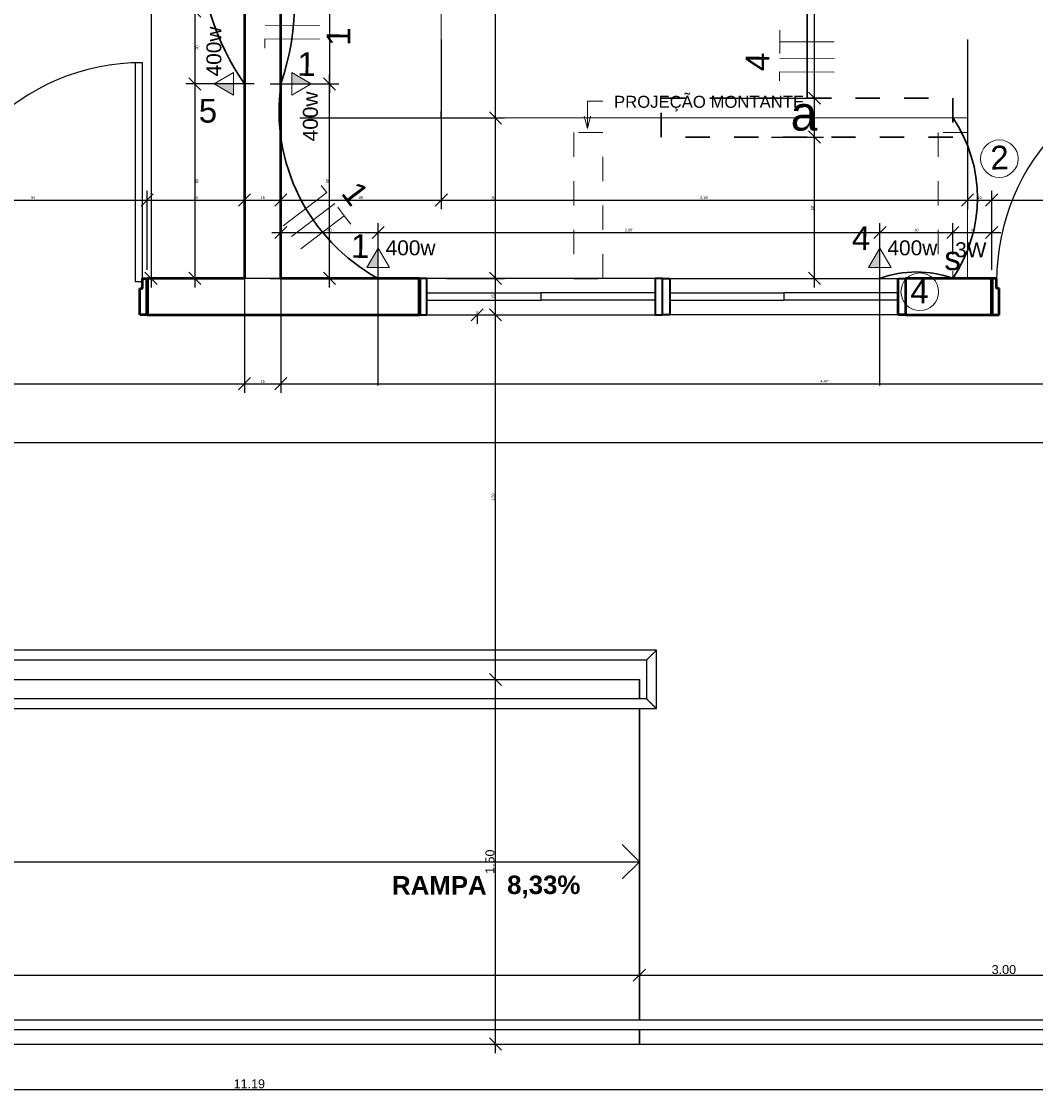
# Model space of a CAD drawing. Header units: metres. Extents: x -69 to 570, y -81 to 66.
# Tile 10 of 33: x -4.31 to -0.14, y -11.34 to -6.91. Entities that reach past the tile are written whole.
import ezdxf

# ---------------------------------------------------------------- set-up
doc = ezdxf.new("R2010")
doc.units = ezdxf.units.M
doc.linetypes.add('_Tracejado pequeno', pattern=[0.0022500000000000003, 0.0015, -0.00075])
doc.linetypes.add('_Traço Ponto', pattern=[0.015000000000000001, 0.01, -0.0025, 0, -0.0025])
for name, color, linetype, lineweight in [('A-ANNO-DIMS', 211, 'Continuous', 9), ('A-ANNO-NOTE', 3, 'Continuous', 9), ('A-DETL', 90, 'Continuous', 25), ('A-DOOR', 31, 'Continuous', 25), ('A-FLOR', 192, 'Continuous', 25), ('A-FLOR-HRAL', 11, 'Continuous', 25), ('A-FLOR-LEVL', 51, 'Continuous', 25), ('A-GLAZ', 151, 'Continuous', 25), ('A-WALL', 113, 'Continuous', 25), ('EL-Condutos', 1, 'Continuous', 30), ('EL-Fios', 251, 'Continuous', 20), ('EL-Textos fios', 7, 'Continuous', 20), ('EL-Textos pontos', 5, 'Continuous', 20), ('G-ANNO-TEXT', 231, 'Continuous', 9), ('HACH', 251, 'Continuous', 5), ('Q-CASE', 31, 'Continuous', 25)]:
    doc.layers.add(name, color=color, linetype=linetype, lineweight=lineweight)
doc.styles.add('Arial', font='arial.ttf', dxfattribs={"height": 0.04917664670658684})
doc.styles.add('Arial_1', font='arial.ttf', dxfattribs={"height": 0.06147080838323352})
doc.styles.add('Arial_5', font='arial.ttf', dxfattribs={"height": 0.03688248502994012})
doc.styles.add('Arial_7', font='arial.ttf', dxfattribs={"height": 0.003934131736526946})
doc.styles.add('Arial_B', font='arialbd.ttf', dxfattribs={"height": 0.07610671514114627})
doc.dimstyles.new('Diagonal_-_1_50mm_Arial', dxfattribs={"dimscale": 0.3048, "dimtxt": 0.0375, "dimasz": 0.1640419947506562, "dimexe": 0.1230314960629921, "dimexo": 0.0625, "dimgap": 0.01230314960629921, "dimtad": 1, "dimrnd": 0.001, "dimzin": 0, "dimdsep": 46, "dimtxsty": 'Arial_5', "dimblk1": 'OBLIQUE', "dimblk2": 'OBLIQUE', "dimsah": 1, "dimcen": 0.09, "dimdle": 0.1230314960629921, "dimazin": 0, "dimtfac": 1, "dimtdec": 4, "dimtix": 1, "dimtmove": 0, "dimatfit": 3, "dimfxl": 0.2460629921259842, "dimfxlon": 1, "dimtvp": 1, "dimtolj": 1, "dimtzin": 0, "dimarcsym": 2})
doc.dimstyles.new('Diagonal_-_1_50mm_Arial_1', dxfattribs={"dimscale": 0.3048, "dimtxt": 0.0375, "dimasz": 0.1640419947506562, "dimexe": 0.1230314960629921, "dimexo": 0.0625, "dimgap": 0.01230314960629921, "dimtad": 1, "dimdec": 1, "dimlfac": 100, "dimrnd": 0.1, "dimdsep": 46, "dimtxsty": 'Arial_5', "dimblk1": 'OBLIQUE', "dimblk2": 'OBLIQUE', "dimsah": 1, "dimcen": 0.09, "dimdle": 0.1230314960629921, "dimazin": 0, "dimtfac": 1, "dimtdec": 4, "dimtix": 1, "dimtmove": 0, "dimatfit": 3, "dimfxl": 0.2460629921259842, "dimfxlon": 1, "dimtvp": 1, "dimtolj": 1, "dimtzin": 0, "dimarcsym": 2})

# ---------------------------------------------------------------- blocks, each defined once
blk = doc.blocks.new('_Oblique')
at = {"color": 0, "linetype": 'ByBlock', "lineweight": -2}
blk.add_line((-0.5, -0.5), (0.5, 0.5), dxfattribs=at)
blk = doc.blocks.new('DIMBLOCK1-PLANTA BAIXA LAYOUT')
at = {"layer": 'A-ANNO-DIMS', "color": 0, "lineweight": -2, "transparency": 16777216}
for p, q in [((-2.359615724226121, -11.15456375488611), (-2.35961572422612, -9.579563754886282)), ((-2.41556572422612, -9.617063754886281), (-2.32211572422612, -9.617063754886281)), ((-2.415565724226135, -11.11706375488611), (-2.322115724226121, -11.11706375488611))]:
    blk.add_line(p, q, dxfattribs=at)
at = {"layer": 'Defpoints', "color": 0, "transparency": 16777216}
for p in [(-2.43461572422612, -9.617063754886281), (-2.35961572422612, -9.617063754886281), (-2.434615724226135, -11.11706375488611)]:
    blk.add_point(p, dxfattribs=at)
at = {"layer": 'A-ANNO-DIMS', "color": 0, "lineweight": -2, "transparency": 16777216, "xscale": 0.05, "yscale": 0.05, "zscale": 0.05}
for p, rotation in [((-2.35961572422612, -9.617063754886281), 90), ((-2.359615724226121, -11.11706375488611), 270)]:
    blk.add_blockref('_Oblique', p, dxfattribs=dict(at, rotation=rotation))
at = {"layer": 'A-ANNO-DIMS', "color": 0, "transparency": 16777216, "insert": (-2.382196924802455, -10.3670637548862), "char_height": 0.03688248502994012, "attachment_point": 5, "rotation": 90, "style": 'Arial_5'}
blk.add_mtext('\\A1;1.50', dxfattribs=at)
blk = doc.blocks.new('Simbolos ok 2 - Interruptor-4436457-PLANTA BAIXA LAYOUT')
at = {"layer": 'A-ANNO-NOTE'}
blk.add_line((2.114974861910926e-18, 0.001207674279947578), (4.696187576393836e-34, 0), dxfattribs=at)
at = {"layer": 'A-ANNO-NOTE', "insert": (-3.26376986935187e-05, 0.005297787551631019), "char_height": 0.003934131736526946, "width": 0.003264, "attachment_point": 2, "line_spacing_factor": 0.9385317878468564, "style": 'Arial_7'}
blk.add_mtext('s', dxfattribs=at)
blk = doc.blocks.new('Simbolos ok - Tomada Média-4435890-PLANTA BAIXA LAYOUT')
at = {"layer": 'A-ANNO-NOTE'}
blk.add_hatch(color=256, dxfattribs=at).paths.add_polyline_path([(3.172462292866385e-18, 0.00177668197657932), (-0.001860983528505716, 0.001776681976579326), (8.459899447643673e-18, 0.004999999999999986)], flags=0)
for p, q in [((5.287437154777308e-19, 0.004999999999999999), (-0.001860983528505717, 0.001776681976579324)), ((8.195527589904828e-18, 0.00499999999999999), (-0.001860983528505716, 0.001776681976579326)), ((8.459899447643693e-18, 0.004999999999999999), (0.001860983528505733, 0.001776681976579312)), ((3.252485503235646e-18, 0.00177668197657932), (8.459899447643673e-18, 0.004999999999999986)), ((0.001860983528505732, 0.001776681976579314), (-0.001860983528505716, 0.001776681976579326)), ((-0.001860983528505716, 0.001776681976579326), (3.172462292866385e-18, 0.00177668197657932)), ((3.757637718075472e-18, 0.00177668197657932), (7.924292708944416e-19, 2.643718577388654e-19))]:
    blk.add_line(p, q, dxfattribs=at)
blk = doc.blocks.new('DIMBLOCK135-PLANTA BAIXA LAYOUT')
at = {"layer": 'A-ANNO-DIMS', "color": 0, "lineweight": -2, "transparency": 16777216}
for p, q in [((-8.967383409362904, -10.77774120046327), (-8.967383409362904, -10.87119120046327)), ((-1.767383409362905, -10.77774120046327), (-1.767383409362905, -10.87119120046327)), ((-9.004883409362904, -10.83369120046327), (-1.729883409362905, -10.83369120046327))]:
    blk.add_line(p, q, dxfattribs=at)
at = {"layer": 'Defpoints', "color": 0, "transparency": 16777216}
for p in [(-8.967383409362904, -10.75869120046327), (-1.767383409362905, -10.75869120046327), (-1.767383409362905, -10.83369120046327)]:
    blk.add_point(p, dxfattribs=at)
at = {"layer": 'A-ANNO-DIMS', "color": 0, "lineweight": -2, "transparency": 16777216, "xscale": 0.05, "yscale": 0.05, "zscale": 0.05, "rotation": 180}
blk.add_blockref('_Oblique', (-8.967383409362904, -10.83369120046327), dxfattribs=at)
at = {"layer": 'A-ANNO-DIMS', "color": 0, "lineweight": -2, "transparency": 16777216, "xscale": 0.05, "yscale": 0.05, "zscale": 0.05}
blk.add_blockref('_Oblique', (-1.767383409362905, -10.83369120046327), dxfattribs=at)
at = {"layer": 'A-ANNO-DIMS', "color": 0, "transparency": 16777216, "insert": (-5.367383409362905, -10.81110999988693), "char_height": 0.03688248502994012, "attachment_point": 5, "style": 'Arial_5'}
blk.add_mtext('\\A1;7.20', dxfattribs=at)
blk = doc.blocks.new('DIMBLOCK136-PLANTA BAIXA LAYOUT')
at = {"layer": 'A-ANNO-DIMS', "color": 0, "lineweight": -2, "transparency": 16777216}
for p, q in [((-1.767383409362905, -10.77774120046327), (-1.767383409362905, -10.87119120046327)), ((1.2326165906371, -10.77774120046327), (1.2326165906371, -10.87119120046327)), ((-1.804883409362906, -10.83369120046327), (1.2701165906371, -10.83369120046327))]:
    blk.add_line(p, q, dxfattribs=at)
at = {"layer": 'Defpoints', "color": 0, "transparency": 16777216}
for p in [(-1.767383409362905, -10.75869120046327), (1.2326165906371, -10.75869120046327), (1.2326165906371, -10.83369120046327)]:
    blk.add_point(p, dxfattribs=at)
at = {"layer": 'A-ANNO-DIMS', "color": 0, "lineweight": -2, "transparency": 16777216, "xscale": 0.05, "yscale": 0.05, "zscale": 0.05, "rotation": 180}
blk.add_blockref('_Oblique', (-1.767383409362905, -10.83369120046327), dxfattribs=at)
at = {"layer": 'A-ANNO-DIMS', "color": 0, "lineweight": -2, "transparency": 16777216, "xscale": 0.05, "yscale": 0.05, "zscale": 0.05}
blk.add_blockref('_Oblique', (1.2326165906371, -10.83369120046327), dxfattribs=at)
at = {"layer": 'A-ANNO-DIMS', "color": 0, "transparency": 16777216, "insert": (-0.2673834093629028, -10.81109742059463), "char_height": 0.03688248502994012, "attachment_point": 5, "style": 'Arial_5'}
blk.add_mtext('\\A1;3.00', dxfattribs=at)
blk = doc.blocks.new('DIMBLOCK140-PLANTA BAIXA LAYOUT')
at = {"layer": 'A-ANNO-DIMS', "color": 0, "lineweight": -2, "transparency": 16777216}
for p, q in [((-8.967383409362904, -11.24767341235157), (-8.967383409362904, -11.34112341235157)), ((2.2226165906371, -11.24767341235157), (2.2226165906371, -11.34112341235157)), ((-9.004883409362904, -11.30362341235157), (2.2601165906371, -11.30362341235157))]:
    blk.add_line(p, q, dxfattribs=at)
at = {"layer": 'Defpoints', "color": 0, "transparency": 16777216}
for p in [(-8.967383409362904, -11.22862341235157), (2.2226165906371, -11.22862341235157), (2.2226165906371, -11.30362341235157)]:
    blk.add_point(p, dxfattribs=at)
at = {"layer": 'A-ANNO-DIMS', "color": 0, "lineweight": -2, "transparency": 16777216, "xscale": 0.05, "yscale": 0.05, "zscale": 0.05, "rotation": 180}
blk.add_blockref('_Oblique', (-8.967383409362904, -11.30362341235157), dxfattribs=at)
at = {"layer": 'A-ANNO-DIMS', "color": 0, "lineweight": -2, "transparency": 16777216, "xscale": 0.05, "yscale": 0.05, "zscale": 0.05}
blk.add_blockref('_Oblique', (2.2226165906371, -11.30362341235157), dxfattribs=at)
at = {"layer": 'A-ANNO-DIMS', "color": 0, "transparency": 16777216, "insert": (-3.372383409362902, -11.28104221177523), "char_height": 0.03688248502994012, "attachment_point": 5, "style": 'Arial_5'}
blk.add_mtext('\\A1;11.19', dxfattribs=at)
blk = doc.blocks.new('DIMBLOCK155-PLANTA BAIXA LAYOUT')
at = {"layer": 'A-ANNO-DIMS', "color": 0, "lineweight": -2, "transparency": 16777216}
for p, q in [((-10.64238340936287, -8.586443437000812), (-10.64238340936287, -8.67989343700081)), ((1.382616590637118, -8.586443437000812), (1.382616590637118, -8.67989343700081)), ((-10.67988340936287, -8.64239343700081), (1.420116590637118, -8.64239343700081))]:
    blk.add_line(p, q, dxfattribs=at)
at = {"layer": 'Defpoints', "color": 0, "transparency": 16777216}
for p in [(-10.64238340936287, -8.567393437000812), (1.382616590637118, -8.567393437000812), (1.382616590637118, -8.64239343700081)]:
    blk.add_point(p, dxfattribs=at)
at = {"layer": 'A-ANNO-DIMS', "color": 0, "lineweight": -2, "transparency": 16777216, "xscale": 0.05, "yscale": 0.05, "zscale": 0.05, "rotation": 180}
blk.add_blockref('_Oblique', (-10.64238340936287, -8.64239343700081), dxfattribs=at)
at = {"layer": 'A-ANNO-DIMS', "color": 0, "lineweight": -2, "transparency": 16777216, "xscale": 0.05, "yscale": 0.05, "zscale": 0.05}
blk.add_blockref('_Oblique', (1.382616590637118, -8.64239343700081), dxfattribs=at)
at = {"layer": 'A-ANNO-DIMS', "color": 0, "transparency": 16777216, "insert": (-4.629883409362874, -8.6164787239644), "char_height": 0.03688248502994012, "attachment_point": 5, "style": 'Arial_5'}
blk.add_mtext('\\A1;\\A1;12,02\\Q;{\\A1;{\\H0.5x;\\S5^ ;}}', dxfattribs=at)

msp = doc.modelspace()

# ---------------------------------------------------------------- linework, layer by layer
at = {"layer": 'A-DETL', "linetype": '_Traço Ponto', "lineweight": 30}
for p, q in [((-1.677383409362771, -7.225537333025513), (-0.4773834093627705, -7.225537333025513)), ((-1.677383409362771, -7.385537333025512), (-1.677383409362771, -7.225537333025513)), ((-0.4773834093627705, -7.225537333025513), (-0.4773834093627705, -7.385537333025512)), ((-0.4773834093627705, -7.385537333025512), (-1.677383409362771, -7.385537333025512))]:
    msp.add_line(p, q, dxfattribs=at)
at = {"layer": 'A-DETL', "color": 253, "linetype": '_Tracejado pequeno'}
for p, q in [((-2.037383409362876, -7.967063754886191), (-1.917383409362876, -7.967063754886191)), ((-0.537383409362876, -7.967063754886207), (-0.417383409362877, -7.967063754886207))]:
    msp.add_line(p, q, dxfattribs=at)
at = {"layer": 'A-DETL', "color": 253}
for p, q in [((-1.767383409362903, -10.36706375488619), (-1.838094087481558, -10.29635307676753)), ((-8.967383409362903, -10.36706375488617), (-1.767383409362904, -10.36706375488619)), ((-1.767383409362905, -10.36706375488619), (-1.838094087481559, -10.43777443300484))]:
    msp.add_line(p, q, dxfattribs=at)
at = {"layer": 'A-DOOR', "color": 251}
for p, q in [((-3.842383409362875, -7.079463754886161), (-3.842383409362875, -7.97946375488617)), ((-3.812383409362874, -7.079463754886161), (-3.842383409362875, -7.079463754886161)), ((-3.812383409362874, -7.97946375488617), (-3.812383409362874, -7.079463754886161)), ((-3.842383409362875, -7.97946375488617), (-3.812383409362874, -7.97946375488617))]:
    msp.add_line(p, q, dxfattribs=at)
at = {"layer": 'A-DOOR', "color": 251, "lineweight": 50}
for p, q in [((-3.812383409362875, -8.008263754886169), (-3.812383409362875, -7.967063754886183)), ((-3.812383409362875, -7.967063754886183), (-3.792383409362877, -7.967063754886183)), ((-3.792383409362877, -7.967063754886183), (-3.792383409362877, -8.117063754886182)), ((-0.2973834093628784, -7.967063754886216), (-0.3173834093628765, -7.967063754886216)), ((-0.3173834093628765, -7.967063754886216), (-0.3173834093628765, -8.117063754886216)), ((-0.2973834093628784, -8.008263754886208), (-0.2973834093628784, -7.967063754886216)), ((-3.822383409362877, -8.008263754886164), (-3.812383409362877, -8.008263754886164)), ((-3.822383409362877, -8.117063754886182), (-3.822383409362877, -8.008263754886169)), ((-0.2873834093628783, -8.008263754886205), (-0.2973834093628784, -8.008263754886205)), ((-0.2873834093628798, -8.117063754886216), (-0.2873834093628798, -8.008263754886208)), ((-3.792383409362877, -8.117063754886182), (-3.822383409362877, -8.117063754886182)), ((-0.3173834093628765, -8.117063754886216), (-0.2873834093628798, -8.117063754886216))]:
    msp.add_line(p, q, dxfattribs=at)
at = {"layer": 'A-DOOR', "color": 251}
for centre in [(-3.812383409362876, -7.979463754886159), (0.6026165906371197, -7.9794637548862)]:
    msp.add_arc(centre, 0.8999999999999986, 89.99999999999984, 179.9999999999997, dxfattribs=at)
at = {"layer": 'A-FLOR', "color": 253}
for p, q in [((-12.18487316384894, -9.617063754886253), (-1.767383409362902, -9.617063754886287)), ((-1.767383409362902, -9.617063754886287), (-1.767383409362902, -9.697066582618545)), ((-1.767383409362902, -9.737063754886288), (-1.767383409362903, -11.01706375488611)), ((-1.767383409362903, -11.05706375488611), (-1.767383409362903, -11.1170637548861)), ((-1.767383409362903, -11.1170637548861), (1.2326165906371, -11.1170637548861))]:
    msp.add_line(p, q, dxfattribs=at)
at = {"layer": 'A-FLOR-HRAL', "color": 253}
for p, q in [((-1.697383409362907, -9.497063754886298), (-12.17434220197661, -9.497063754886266)), ((-1.697383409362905, -9.737063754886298), (-1.697383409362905, -9.497063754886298)), ((-12.17434220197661, -9.537063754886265), (-1.737383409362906, -9.537063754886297)), ((-1.737383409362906, -9.537063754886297), (-1.737383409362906, -9.697063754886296)), ((-1.737383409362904, -9.697063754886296), (-8.967383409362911, -9.697063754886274)), ((-8.967383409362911, -9.737063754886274), (-1.697383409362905, -9.737063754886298)), ((-8.967383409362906, -11.01706375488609), (2.222616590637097, -11.01706375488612)), ((-8.967383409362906, -11.05706375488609), (2.222616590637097, -11.05706375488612))]:
    msp.add_line(p, q, dxfattribs=at)
for points in [[(-1.737383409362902, -9.537063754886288), (-1.737375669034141, -9.537063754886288), (-1.737042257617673, -9.536718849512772), (-1.735910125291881, -9.535594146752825), (-1.734754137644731, -9.534433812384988), (-1.733539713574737, -9.533219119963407), (-1.73242390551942, -9.532111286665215), (-1.731241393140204, -9.530917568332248), (-1.729591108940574, -9.529273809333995), (-1.727771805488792, -9.527455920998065), (-1.726242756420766, -9.525915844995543), (-1.725041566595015, -9.524722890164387), (-1.723808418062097, -9.523497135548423), (-1.722563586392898, -9.522243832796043), (-1.721295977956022, -9.52096834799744), (-1.719995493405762, -9.519676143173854), (-1.718683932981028, -9.518372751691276), (-1.717383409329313, -9.517063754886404), (-1.716082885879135, -9.515754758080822), (-1.714771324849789, -9.514451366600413), (-1.713470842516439, -9.513159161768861), (-1.71220322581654, -9.511883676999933), (-1.71095842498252, -9.510630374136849), (-1.709725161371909, -9.509404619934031), (-1.708524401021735, -9.508211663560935), (-1.707376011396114, -9.507056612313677), (-1.706272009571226, -9.505944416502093), (-1.704842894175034, -9.504524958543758), (-1.703525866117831, -9.503209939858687), (-1.702342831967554, -9.502016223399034), (-1.70122715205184, -9.500908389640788), (-1.700012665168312, -9.499693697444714), (-1.698856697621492, -9.498533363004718), (-1.697724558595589, -9.497408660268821), (-1.697391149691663, -9.497063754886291), (-1.697383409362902, -9.49706375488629)], [(-1.737383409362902, -9.697063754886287), (-1.737383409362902, -9.697071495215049), (-1.737038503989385, -9.697404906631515), (-1.735913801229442, -9.698537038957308), (-1.734753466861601, -9.699693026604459), (-1.733538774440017, -9.700907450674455), (-1.732430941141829, -9.70202325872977), (-1.73123722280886, -9.703205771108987), (-1.729593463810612, -9.704856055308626), (-1.72777557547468, -9.706675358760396), (-1.726235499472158, -9.708204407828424), (-1.725042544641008, -9.709405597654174), (-1.723816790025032, -9.71063874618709), (-1.722563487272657, -9.711883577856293), (-1.721288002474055, -9.71315118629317), (-1.719995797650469, -9.714451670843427), (-1.718692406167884, -9.715763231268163), (-1.717383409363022, -9.717063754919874), (-1.716074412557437, -9.718364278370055), (-1.714771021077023, -9.719675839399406), (-1.713478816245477, -9.720976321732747), (-1.712203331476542, -9.722243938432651), (-1.710950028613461, -9.72348873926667), (-1.709724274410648, -9.724722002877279), (-1.708531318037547, -9.725922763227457), (-1.707376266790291, -9.727071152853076), (-1.706264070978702, -9.728175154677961), (-1.704844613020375, -9.729604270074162), (-1.703529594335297, -9.730921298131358), (-1.702335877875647, -9.732104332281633), (-1.701228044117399, -9.733220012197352), (-1.700013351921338, -9.734434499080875), (-1.698853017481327, -9.735590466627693), (-1.69772831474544, -9.736722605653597), (-1.697383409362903, -9.737056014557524), (-1.697383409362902, -9.737063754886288)]]:
    msp.add_open_spline(points, degree=3, knots=[0, 0, 0, 0, 0.08333333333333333, 0.125, 0.1666666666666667, 0.2083333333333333, 0.2291666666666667, 0.25, 0.2916666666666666, 0.3333333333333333, 0.3541666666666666, 0.375, 0.3958333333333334, 0.4166666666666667, 0.4375, 0.4583333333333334, 0.4791666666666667, 0.5, 0.5208333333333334, 0.5416666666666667, 0.5625, 0.5833333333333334, 0.6041666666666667, 0.625, 0.6458333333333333, 0.6666666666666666, 0.6875, 0.7083333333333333, 0.75, 0.7708333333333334, 0.7916666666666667, 0.8333333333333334, 0.875, 0.9166666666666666, 1, 1, 1, 1], dxfattribs=at)
at = {"layer": 'A-FLOR-LEVL', "color": 253}
for p, q in [((-2.1331434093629, -9.617063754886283), (-1.767383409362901, -9.617063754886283)), ((-1.767383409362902, -9.697066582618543), (-1.767383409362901, -9.617063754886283)), ((-1.767383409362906, -11.01706375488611), (-1.767383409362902, -9.737063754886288)), ((-1.767383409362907, -11.11706375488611), (-1.767383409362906, -11.05706375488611)), ((-8.967383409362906, -11.11706375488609), (-1.767383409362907, -11.11706375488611))]:
    msp.add_line(p, q, dxfattribs=at)
at = {"layer": 'A-GLAZ', "color": 251, "lineweight": 35}
for p, q in [((-2.642383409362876, -7.96706375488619), (-2.672383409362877, -7.96706375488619)), ((-2.642383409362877, -8.117063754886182), (-2.642383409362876, -7.96706375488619)), ((-1.702383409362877, -7.967063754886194), (-1.702383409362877, -8.117063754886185)), ((-1.672383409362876, -7.967063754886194), (-1.702383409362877, -7.967063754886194)), ((-1.672383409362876, -8.117063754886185), (-1.672383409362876, -7.967063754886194)), ((-1.672383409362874, -7.967063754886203), (-1.642383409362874, -7.967063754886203)), ((-1.672383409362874, -8.117063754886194), (-1.672383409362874, -7.967063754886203)), ((-1.642383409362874, -7.967063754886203), (-1.642383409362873, -8.117063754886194)), ((-0.7023834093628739, -7.967063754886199), (-0.6723834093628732, -7.967063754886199)), ((-2.672383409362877, -8.117063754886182), (-2.642383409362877, -8.117063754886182)), ((-1.702383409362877, -8.117063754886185), (-1.672383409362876, -8.117063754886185)), ((-1.642383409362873, -8.117063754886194), (-1.672383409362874, -8.117063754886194))]:
    msp.add_line(p, q, dxfattribs=at)
at = {"layer": 'A-GLAZ', "color": 251, "lineweight": 50}
for p, q in [((-2.672383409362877, -7.96706375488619), (-2.672383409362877, -8.117063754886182)), ((-0.7023834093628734, -8.11706375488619), (-0.7023834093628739, -7.967063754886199)), ((-0.6723834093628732, -7.967063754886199), (-0.6723834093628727, -8.11706375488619)), ((-0.6723834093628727, -8.11706375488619), (-0.7023834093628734, -8.11706375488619))]:
    msp.add_line(p, q, dxfattribs=at)
at = {"layer": 'A-GLAZ', "color": 251}
for p, q in [((-1.702383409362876, -7.967063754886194), (-2.642383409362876, -7.96706375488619)), ((-1.642383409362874, -7.967063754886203), (-0.702383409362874, -7.967063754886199)), ((-2.642383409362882, -8.02706375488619), (-2.642383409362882, -8.057063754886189)), ((-2.642383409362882, -8.02706375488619), (-2.17238340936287, -8.02706375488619)), ((-2.642383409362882, -8.057063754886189), (-2.17238340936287, -8.057063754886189)), ((-2.17238340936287, -8.02706375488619), (-2.17238340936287, -8.057063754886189)), ((-2.17238340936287, -8.02706375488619), (-2.17238340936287, -8.057063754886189)), ((-1.702383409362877, -8.02706375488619), (-2.17238340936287, -8.02706375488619)), ((-1.702383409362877, -8.057063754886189), (-2.17238340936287, -8.057063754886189)), ((-1.702383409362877, -8.02706375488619), (-1.702383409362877, -8.057063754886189)), ((-1.642383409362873, -8.027063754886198), (-1.642383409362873, -8.057063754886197)), ((-1.642383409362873, -8.027063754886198), (-1.17238340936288, -8.027063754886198)), ((-1.642383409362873, -8.057063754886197), (-1.17238340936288, -8.057063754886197)), ((-1.17238340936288, -8.027063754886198), (-1.17238340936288, -8.057063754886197)), ((-0.7023834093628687, -8.027063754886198), (-1.17238340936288, -8.027063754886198)), ((-1.17238340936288, -8.027063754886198), (-1.17238340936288, -8.057063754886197)), ((-0.7023834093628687, -8.057063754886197), (-1.17238340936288, -8.057063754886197)), ((-0.7023834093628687, -8.027063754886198), (-0.7023834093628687, -8.057063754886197)), ((-2.642383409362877, -8.117063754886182), (-1.702383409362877, -8.117063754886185)), ((-0.7023834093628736, -8.11706375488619), (-1.642383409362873, -8.117063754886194))]:
    msp.add_line(p, q, dxfattribs=at)
at = {"layer": 'A-WALL', "color": 251, "lineweight": 50}
for p, q in [((-3.392383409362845, -3.472063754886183), (-3.392383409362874, -7.967063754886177)), ((-3.242383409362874, -7.967063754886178), (-3.242383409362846, -3.617063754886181)), ((-3.392383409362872, -7.967063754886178), (-3.792383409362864, -7.967063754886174)), ((-2.672383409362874, -7.967063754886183), (-3.242383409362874, -7.967063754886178)), ((-0.3173834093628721, -7.967063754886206), (-0.6723834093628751, -7.967063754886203)), ((-0.6723834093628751, -7.967063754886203), (-0.6723834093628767, -8.117063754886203)), ((-3.792383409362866, -8.117063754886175), (-2.672383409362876, -8.117063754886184)), ((-0.6723834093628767, -8.117063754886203), (-0.3173834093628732, -8.117063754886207))]:
    msp.add_line(p, q, dxfattribs=at)
at = {"layer": 'A-WALL', "color": 251, "lineweight": 70}
for p, q in [((-3.792383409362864, -7.967063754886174), (-3.792383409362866, -8.117063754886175)), ((-2.672383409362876, -8.117063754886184), (-2.672383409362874, -7.967063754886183)), ((-0.3173834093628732, -8.117063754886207), (-0.3173834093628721, -7.967063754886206))]:
    msp.add_line(p, q, dxfattribs=at)
at = {"layer": 'EL-Condutos'}
msp.add_line((-1.077383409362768, -5.885537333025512), (-1.077383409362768, -7.225537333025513), dxfattribs=at)
at = {"layer": 'EL-Condutos', "lineweight": 9}
for centre in [(-0.2860389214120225, -7.474490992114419), (-0.6133711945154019, -8.022167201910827)]:
    msp.add_circle(centre, 0.07738384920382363, dxfattribs=at)
at = {"layer": 'EL-Condutos'}
for centre, radius, start, end in [((-2.467006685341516, -6.540032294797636), 1.117806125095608, 150.7600032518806, 214.1214053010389), ((-4.283925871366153, -6.817063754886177), 1.09877691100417, 341.4255886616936, 18.57441133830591), ((-2.464300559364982, -7.278052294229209), 0.7859588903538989, 171.8818883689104, 241.2409489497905), ((-0.9660529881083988, -7.636300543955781), 0.5900866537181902, 325.9073139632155, 34.0926860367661), ((-0.6274151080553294, -8.381155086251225), 0.4404329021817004, 70.08376430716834, 109.9162356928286)]:
    msp.add_arc(centre, radius, start, end, dxfattribs=at)
at = {"layer": 'EL-Fios', "color": 5}
for p, q in [((-3.082800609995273, -6.926386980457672), (-3.307809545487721, -6.925472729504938)), ((-1.189667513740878, -6.993522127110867), (-1.189448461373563, -6.945450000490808)), ((-3.308193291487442, -7.019199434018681), (-3.308022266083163, -6.981667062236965)), ((-3.083044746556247, -6.982657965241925), (-3.308022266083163, -6.981667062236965)), ((-1.189862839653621, -7.041594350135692), (-1.189643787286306, -6.993522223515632)), ((-0.9658702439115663, -6.993978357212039), (-1.189659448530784, -6.993522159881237)), ((-0.9648789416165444, -7.061626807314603), (-1.189887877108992, -7.060712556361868)), ((-1.190271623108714, -7.154439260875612), (-1.190100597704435, -7.116906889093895)), ((-0.9651230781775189, -7.117897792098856), (-1.190100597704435, -7.116906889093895)), ((-3.233045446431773, -7.750225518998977), (-3.053858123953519, -7.614182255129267)), ((-3.076549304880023, -7.584285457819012), (-3.053858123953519, -7.614182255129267)), ((-3.199015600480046, -7.795041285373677), (-3.019849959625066, -7.65891806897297)), ((-3.160929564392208, -7.845125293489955), (-2.981763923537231, -7.709002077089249)), ((-3.008780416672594, -7.673485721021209), (-2.981776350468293, -7.709011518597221)), ((-2.981763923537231, -7.709002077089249), (-2.954759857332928, -7.744527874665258))]:
    msp.add_line(p, q, dxfattribs=at)
at = {"layer": 'HACH', "color": 253}
for p, q in [((-2.582383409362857, -7.28102273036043), (-2.582383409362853, -4.667063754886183)), ((-1.981444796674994, -7.237742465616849), (-1.917132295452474, -7.237742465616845)), ((-1.981444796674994, -7.34969175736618), (-1.981444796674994, -7.237742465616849)), ((-0.4173834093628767, -7.307063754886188), (-2.582383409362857, -7.30706375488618)), ((-1.981444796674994, -7.34969175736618), (-1.99484225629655, -7.299691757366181)), ((-1.981444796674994, -7.34969175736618), (-1.968047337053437, -7.299691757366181)), ((-0.4173834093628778, -7.967063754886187), (-0.4173834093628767, -7.307063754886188))]:
    msp.add_line(p, q, dxfattribs=at)
at = {"layer": 'HACH', "color": 253, "linetype": '_Tracejado pequeno'}
for p, q in [((-2.037383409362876, -7.36706375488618), (-2.037383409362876, -7.967063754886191)), ((-1.917383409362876, -7.36706375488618), (-2.037383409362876, -7.36706375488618)), ((-1.917383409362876, -7.967063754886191), (-1.917383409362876, -7.36706375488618)), ((-0.537383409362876, -7.367063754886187), (-0.537383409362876, -7.967063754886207)), ((-0.417383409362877, -7.367063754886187), (-0.537383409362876, -7.367063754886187)), ((-0.417383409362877, -7.967063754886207), (-0.417383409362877, -7.367063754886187))]:
    msp.add_line(p, q, dxfattribs=at)
at = {"layer": 'Q-CASE', "color": 253}
msp.add_line((-2.582383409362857, -7.30706375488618), (-2.582383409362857, -7.28102273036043), dxfattribs=at)

# ---------------------------------------------------------------- block references
at = {"layer": 'A-ANNO-NOTE', "xscale": 25, "yscale": 25, "zscale": 25}
for p, rotation in [((-3.392383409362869, -7.167063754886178), 89.99999999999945), ((-3.242383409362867, -7.167063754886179), 269.9999999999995)]:
    msp.add_blockref('Simbolos ok - Tomada Média-4435890-PLANTA BAIXA LAYOUT', p, dxfattribs=dict(at, rotation=rotation))
for name, p in [('Simbolos ok - Tomada Média-4435890-PLANTA BAIXA LAYOUT', (-2.84244680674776, -7.967063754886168)), ('Simbolos ok - Tomada Média-4435890-PLANTA BAIXA LAYOUT', (-0.7774468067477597, -7.967063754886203)), ('Simbolos ok 2 - Interruptor-4436457-PLANTA BAIXA LAYOUT', (-0.4773834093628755, -7.967063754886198))]:
    msp.add_blockref(name, p, dxfattribs=at)

# ---------------------------------------------------------------- texts
at = {"layer": 'A-ANNO-NOTE', "char_height": 0.06147080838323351, "width": 0.24225, "attachment_point": 2, "rotation": 90, "line_spacing_factor": 0.9385317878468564, "style": 'Arial_1'}
for insert in [(-3.548971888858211, -7.033514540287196), (-3.152005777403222, -7.300612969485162)]:
    msp.add_mtext('400w', dxfattribs=dict(at, insert=insert))
at = {"layer": 'A-ANNO-NOTE', "char_height": 0.06147080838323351, "attachment_point": 2, "line_spacing_factor": 0.9385317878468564, "style": 'Arial_1'}
for s, insert, width in [('400w', (-2.708897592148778, -7.810475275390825), 0.24225), ('400w', (-0.6438975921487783, -7.81047527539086), 0.24225), ('3W', (-0.4033926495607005, -7.818257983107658), 0.153)]:
    msp.add_mtext(s, dxfattribs=dict(at, insert=insert, width=width))
at = {"layer": 'EL-Textos fios', "color": 5, "width": 0.117, "attachment_point": 8, "line_spacing_factor": 0.7979999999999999, "style": 'Arial'}
for s, insert, char_height, rotation in [('1', (-2.95659873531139, -6.972152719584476), 0.09750000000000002, 89.7587684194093), ('4', (-1.232377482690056, -7.076331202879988), 0.09750000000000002, 89.7587684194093), ('2', (-0.2835716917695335, -7.518548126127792), 0.0975, 1.7219959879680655), ('1', (-2.975096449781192, -7.647466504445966), 0.09750000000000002, 307.2177532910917), ('4', (-0.6148937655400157, -8.069080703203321), 0.09750000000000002, 359.7587684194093)]:
    msp.add_mtext(s, dxfattribs=dict(at, insert=insert, char_height=char_height, rotation=rotation))
at = {"layer": 'EL-Textos fios', "color": 3, "char_height": 0.09750000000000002, "width": 0.117, "attachment_point": 8, "line_spacing_factor": 0.7979999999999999, "style": 'Arial'}
for s, insert, rotation in [('1', (-3.138013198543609, -7.133773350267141), 358.8507316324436), ('5', (-3.542809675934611, -7.327385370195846), 359.7587684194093), ('4', (-0.8558531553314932, -7.850316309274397), 358.8507316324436), ('1', (-2.917112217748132, -7.882588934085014), 358.8507316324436)]:
    msp.add_mtext(s, dxfattribs=dict(at, insert=insert, rotation=rotation))
at = {"layer": 'EL-Textos pontos', "color": 3, "insert": (-1.034987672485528, -7.360865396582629), "char_height": 0.1412, "width": 0.16944, "attachment_point": 9, "line_spacing_factor": 0.7979999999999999, "style": 'Arial'}
msp.add_mtext('a', dxfattribs=at)
at = {"layer": 'G-ANNO-TEXT', "color": 253, "style": 'Arial_B'}
for s, p in [('RAMPA', (-2.785473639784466, -10.50223352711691)), ('8,33%%%', (-2.311560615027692, -10.5000452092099))]:
    msp.add_text(s, height=0.07610671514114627, dxfattribs=at).set_placement(p)
at = {"layer": 'HACH', "color": 253, "style": 'Arial'}
msp.add_text('PROJEÇÃO MONTANTE', height=0.04917664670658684, dxfattribs=at).set_placement((-1.871632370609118, -7.265050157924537))

# ---------------------------------------------------------------- dimensions: what is measured, and where the dimension line sits
at = {"layer": 'A-ANNO-DIMS'}
for base, p1, p2, dimstyle, override in [((-3.776967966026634, -7.967063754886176), (-3.701967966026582, -2.537063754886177), (-3.701967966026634, -7.967063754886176), 'Diagonal_-_1_50mm_Arial', {"dimpost": '<>', "dimfxl": 5.429999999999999}), ((-2.359615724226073, -4.667063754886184), (-2.434615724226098, -7.307063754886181), (-2.434615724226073, -4.667063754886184), 'Diagonal_-_1_50mm_Arial', {"dimpost": '<>', "dimfxl": 2.639999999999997}), ((-1.047039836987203, -5.885537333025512), (-1.122039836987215, -7.225537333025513), (-1.122039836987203, -5.885537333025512), 'Diagonal_-_1_50mm_Arial', {"dimpost": '<>', "dimfxl": 1.340000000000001}), ((-3.04216193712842, -7.16706375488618), (-3.117161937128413, -6.467063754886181), (-3.11716193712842, -7.16706375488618), 'Diagonal_-_1_50mm_Arial_1', {"dimpost": '<>', "dimfxl": 0.6999999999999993}), ((-3.596673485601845, -7.167063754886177), (-3.521673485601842, -6.867063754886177), (-3.521673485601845, -7.167063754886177), 'Diagonal_-_1_50mm_Arial_1', {"dimpost": '<>', "dimfxl": 0.2999999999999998}), ((-3.596673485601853, -7.967063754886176), (-3.521673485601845, -7.167063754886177), (-3.521673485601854, -7.967063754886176), 'Diagonal_-_1_50mm_Arial_1', {"dimpost": '<>', "dimfxl": 0.7999999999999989}), ((-3.042161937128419, -7.16706375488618), (-3.117161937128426, -7.967063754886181), (-3.117161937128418, -7.16706375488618), 'Diagonal_-_1_50mm_Arial_1', {"dimpost": '<>', "dimfxl": 0.8000000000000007}), ((-1.047039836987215, -7.225537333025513), (-1.122039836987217, -7.385537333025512), (-1.122039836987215, -7.225537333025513), 'Diagonal_-_1_50mm_Arial_1', {"dimpost": '<>', "dimfxl": 0.1599999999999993}), ((-2.359615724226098, -7.307063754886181), (-2.434615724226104, -7.967063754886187), (-2.434615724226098, -7.307063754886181), 'Diagonal_-_1_50mm_Arial_1', {"dimpost": '<>', "dimfxl": 0.6600000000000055}), ((-2.359615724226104, -7.967063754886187), (-2.434615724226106, -8.117063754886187), (-2.434615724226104, -7.967063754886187), 'Diagonal_-_1_50mm_Arial_1', {"dimpost": '<>', "dimfxl": 0.1500000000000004}), ((-2.359615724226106, -8.117063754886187), (-2.43461572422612, -9.617063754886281), (-2.434615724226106, -8.117063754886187), 'Diagonal_-_1_50mm_Arial', {"dimpost": '<>', "dimfxl": 1.500000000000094})]:
    msp.add_linear_dim(base=base, p1=p1, p2=p2, angle=89.99999999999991, dimstyle=dimstyle, override=override, dxfattribs=at).render()
msp.add_linear_dim(base=(-1.047039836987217, -7.385537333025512), p1=(-1.122039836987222, -7.967063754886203), p2=(-1.122039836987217, -7.385537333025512), angle=89.99999999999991, text='\\A1;58\\Q;{\\A1;{\\H0.5x;\\S2^ ;}}', dimstyle='Diagonal_-_1_50mm_Arial_1', override={"dimpost": '<>', "dimfxl": 0.5815264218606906}, dxfattribs=at).render()
for base, p1, p2, dimstyle, override in [((-3.392383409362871, -7.644672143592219), (-3.792383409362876, -7.719672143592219), (-3.392383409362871, -7.569672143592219), 'Diagonal_-_1_50mm_Arial_1', {"dimpost": '<>', "dimfxl": 0.4272001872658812}), ((-3.242383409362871, -7.644672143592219), (-3.392383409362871, -7.569672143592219), (-3.242383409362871, -7.569672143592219), 'Diagonal_-_1_50mm_Arial_1', {"dimpost": '<>', "dimfxl": 0.1499999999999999}), ((-2.582383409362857, -7.644672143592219), (-3.242383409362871, -7.569672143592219), (-2.582383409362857, -7.569672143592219), 'Diagonal_-_1_50mm_Arial_1', {"dimpost": '<>', "dimfxl": 0.6600000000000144}), ((-0.3173834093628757, -7.644672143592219), (-0.4173834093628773, -7.569672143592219), (-0.3173834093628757, -7.719672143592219), 'Diagonal_-_1_50mm_Arial_1', {"dimpost": '<>', "dimfxl": 0.1802775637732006}), ((-3.792383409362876, -7.644672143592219), (-4.732383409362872, -7.719672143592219), (-3.792383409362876, -7.719672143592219), 'Diagonal_-_1_50mm_Arial_1', {"dimpost": '<>', "dimfxl": 0.939999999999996}), ((0.62261659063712, -7.644672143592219), (-0.3173834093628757, -7.719672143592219), (0.62261659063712, -7.719672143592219), 'Diagonal_-_1_50mm_Arial_1', {"dimpost": '<>', "dimfxl": 0.9399999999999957}), ((-2.84244680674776, -7.77784216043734), (-3.242383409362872, -7.702842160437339), (-2.84244680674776, -7.852842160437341), 'Diagonal_-_1_50mm_Arial_1', {"dimpost": '<>', "dimfxl": 0.4271408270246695}), ((-0.4773834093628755, -7.77784216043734), (-0.7774468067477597, -7.852842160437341), (-0.4773834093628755, -7.852842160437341), 'Diagonal_-_1_50mm_Arial_1', {"dimpost": '<>', "dimfxl": 0.3000633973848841}), ((-0.3173834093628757, -7.77784216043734), (-0.4773834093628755, -7.852842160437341), (-0.3173834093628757, -7.852842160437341), 'Diagonal_-_1_50mm_Arial_1', {"dimpost": '<>', "dimfxl": 0.1599999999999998}), ((-2.434615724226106, -8.117063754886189), (-2.434615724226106, -8.117063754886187), (-2.434615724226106, -8.117063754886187), 'Diagonal_-_1_50mm_Arial_1', {"dimpost": '<>', "dimfxl": 0}), ((-3.392383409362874, -8.400178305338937), (-10.49238340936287, -8.325178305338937), (-3.392383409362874, -8.325178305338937), 'Diagonal_-_1_50mm_Arial', {"dimpost": '<>', "dimfxl": 7.099999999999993}), ((-3.242383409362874, -8.400178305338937), (-3.392383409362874, -8.325178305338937), (-3.242383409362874, -8.325178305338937), 'Diagonal_-_1_50mm_Arial_1', {"dimpost": '<>', "dimfxl": 0.1499999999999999})]:
    msp.add_linear_dim(base=base, p1=p1, p2=p2, dimstyle=dimstyle, override=override, dxfattribs=at).render()
for base, p1, p2, text, override in [((-0.4173834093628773, -7.644672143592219), (-2.582383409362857, -7.569672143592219), (-0.4173834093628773, -7.569672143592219), '\\A1;2,16\\Q;{\\A1;{\\H0.5x;\\S5^ ;}}', {"dimpost": '<>', "dimfxl": 2.16499999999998}), ((-0.7774468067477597, -7.77784216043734), (-2.84244680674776, -7.852842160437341), (-0.7774468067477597, -7.852842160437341), '\\A1;2,06\\Q;{\\A1;{\\H0.5x;\\S5^ ;}}', {"dimpost": '<>', "dimfxl": 2.065}), ((1.232616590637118, -8.400178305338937), (-3.242383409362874, -8.325178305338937), (1.232616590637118, -8.325178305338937), '\\A1;4,47\\Q;{\\A1;{\\H0.5x;\\S5^ ;}}', {"dimpost": '<>', "dimfxl": 4.474999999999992})]:
    msp.add_linear_dim(base=base, p1=p1, p2=p2, text=text, dimstyle='Diagonal_-_1_50mm_Arial', override=override, dxfattribs=at).render()
dim = msp.add_linear_dim(base=(1.382616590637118, -8.64239343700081), p1=(-10.64238340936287, -8.567393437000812), p2=(1.382616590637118, -8.567393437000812), text='\\A1;12,02\\Q;{\\A1;{\\H0.5x;\\S5^ ;}}', dimstyle='Diagonal_-_1_50mm_Arial', override={"dimpost": '<>', "dimfxl": 12.02499999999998}, dxfattribs=at)
dim.commit()
dim.dimension.update_dxf_attribs({"geometry": 'DIMBLOCK155-PLANTA BAIXA LAYOUT', "text_midpoint": (-4.629883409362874, -8.6164787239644)})
dim = msp.add_linear_dim(base=(-2.35961572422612, -9.617063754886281), p1=(-2.434615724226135, -11.11706375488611), p2=(-2.43461572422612, -9.617063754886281), angle=89.99999999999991, dimstyle='Diagonal_-_1_50mm_Arial', override={"dimpost": '<>', "dimfxl": 1.499999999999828}, dxfattribs=at)
dim.commit()
dim.dimension.update_dxf_attribs({"geometry": 'DIMBLOCK1-PLANTA BAIXA LAYOUT', "text_midpoint": (-2.382196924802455, -10.3670637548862)})
for base, p1, p2, override, picture, middle in [((-1.767383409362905, -10.83369120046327), (-8.967383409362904, -10.75869120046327), (-1.767383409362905, -10.75869120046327), {"dimpost": '<>', "dimfxl": 7.199999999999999}, 'DIMBLOCK135-PLANTA BAIXA LAYOUT', (-5.367383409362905, -10.81110999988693)), ((1.2326165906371, -10.83369120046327), (-1.767383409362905, -10.75869120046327), (1.2326165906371, -10.75869120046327), {"dimpost": '<>', "dimfxl": 3.000000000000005}, 'DIMBLOCK136-PLANTA BAIXA LAYOUT', (-0.2673834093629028, -10.81109742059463)), ((2.2226165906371, -11.30362341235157), (-8.967383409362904, -11.22862341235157), (2.2226165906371, -11.22862341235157), {"dimpost": '<>', "dimfxl": 11.19}, 'DIMBLOCK140-PLANTA BAIXA LAYOUT', (-3.372383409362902, -11.28104221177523))]:
    dim = msp.add_linear_dim(base=base, p1=p1, p2=p2, dimstyle='Diagonal_-_1_50mm_Arial', override=override, dxfattribs=at)
    dim.commit()
    dim.dimension.update_dxf_attribs({"geometry": picture, "text_midpoint": middle})

doc.saveas('drawing.dxf')
